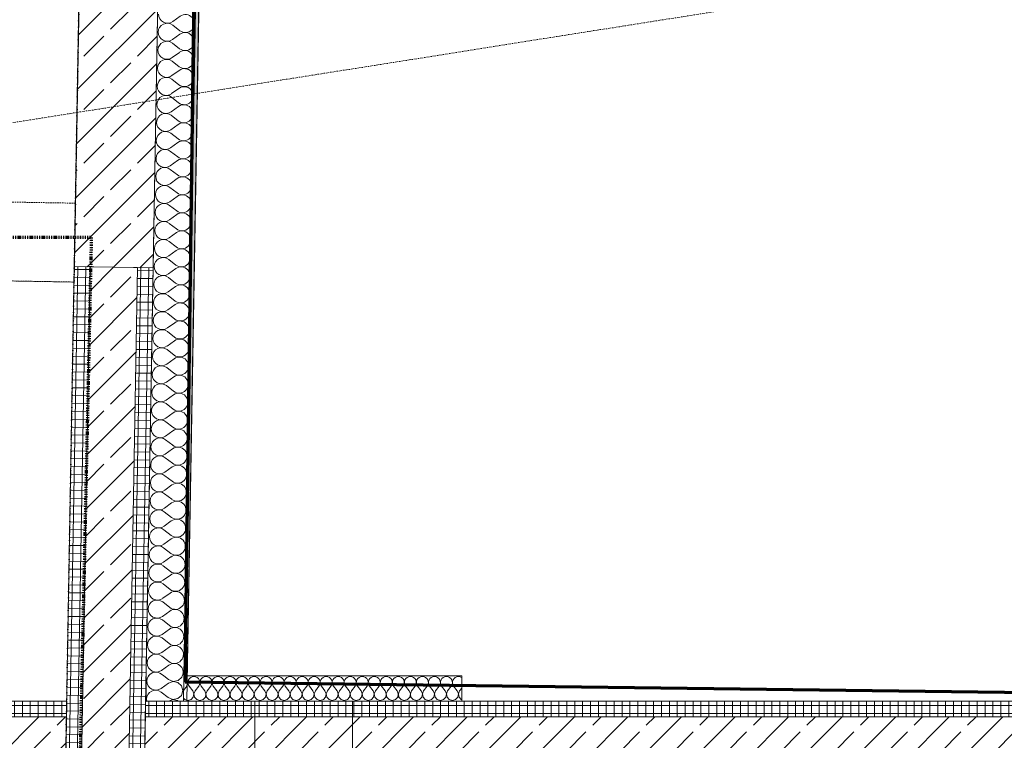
# Model space of a CAD drawing. Header units: millimetres. Extents: x 1523 to 73204, y -91281 to 10268.
# Tile 14 of 120: x 27416 to 30536, y -74761 to -72476. Entities that reach past the tile are written whole.
import ezdxf

# ---------------------------------------------------------------- set-up
doc = ezdxf.new("R2010")
doc.units = ezdxf.units.MM
for name, pattern in [('_Projekt 07 -  _  -  _  -  _  -', [7.5, 3.5, -2, 0, -2]), ('CAx_nichtHalbton', [20001.0584, 10000, -0.5292, 10000, -0.5292]), ('IMPORT-STRICHPUNKT _7_', [20, 10, -5, 0, -5]), ('IMPORT-VERDECKT _8_', [7.5, 5, -2.5])]:
    doc.linetypes.add(name, pattern=pattern)
for name, color, linetype, lineweight, true_color in [('10 A--Wand außen _tragend_', 7, 'Continuous', 13, 0x656565), ('30 A--Träger _ Dachkonstruktion', 7, 'IMPORT-VERDECKT _8_', 13, 0x656565), ('90 A--Achsraster _1_50_', 7, 'IMPORT-STRICHPUNKT _7_', 13, 0x656565), ('Neubau_10 A--Wand außen _tragend_', 7, 'Continuous', 13, 0x656565), ('Neubau_10 A--Wand innen _tragend_', 7, 'Continuous', 13, 0x656565), ('Neubau_10 VSI--Wärmeschutz _veritkal_', 7, 'Continuous', 13, 0x656565), ('Neubau_20 A--Gründungsbelag', 7, 'Continuous', 13, 0x656565), ('Neubau_50 A--Fixeinbauten _WU-Beton_', 7, 'Continuous', 13, 0x656565), ('Xref_706_5_--_ÜP_-1_000_16_Übersichtsplan UG_IFC 2025_01_13_dwg', 7, 'Continuous', 13, 0x767676), ('XX', 7, 'Continuous', 18, 0x804040)]:
    doc.layers.add(name, color=color, linetype=linetype, lineweight=lineweight, true_color=true_color)
pattern_1 = [(131.336, (0, 0), (90.10192, 79.25683), []), (131.336, (-45.05, -39.63), (90.10192, 79.25683), [90, -30])]
pattern_2 = [(86.336, (0, 0), (-24.948899, 1.597632), []), (176.336, (0, 0), (1.597632, 24.948899), [])]
pattern_3 = [(355.336, (0, 0), (2.032807, 24.917217), []), (85.336, (0, 0), (-24.917217, 2.032807), [])]

# ---------------------------------------------------------------- blocks, each defined once
blk = doc.blocks.new('Xref_706_5_--_ÜP_-1_000_11_Übersichtsplan UG_IFC 2024_09_30_dwg__X15-41959578-SuD_-1UG gesamt Plot  - Blatt 7')
at = {"layer": 'Neubau_10 VSI--Wärmeschutz _veritkal_', "color": 9, "true_color": 0xcbcbcb, "flags": 128}
for points in [[(63228.7, -106310.3), (63225.2, -106312.1), (63221.4, -106315.8), (63219.5, -106319.2)], [(63261, -106324.5), (63249.4, -106313.6), (63248.2, -106312.8)], [(63286.9, -106327.8), (63291.4, -106324.5), (63293.8, -106318.6)]]:
    blk.add_lwpolyline(points, dxfattribs=at)
blk = doc.blocks.new('Xref_706_5_--_ÜP_-1_000_11_Übersichtsplan UG_IFC 2024_09_30_dwg__X16-41959579-SuD_-1UG gesamt Plot  - Blatt 7')
at = {"layer": 'Neubau_10 VSI--Wärmeschutz _veritkal_', "color": 9, "true_color": 0xcbcbcb, "flags": 128}
for points in [[(63318.3, -105444.7), (63318, -105444.9), (63315.4, -105449.5), (63314.1, -105454.6), (63314.3, -105459.8), (63315.8, -105464.9), (63318.7, -105469.2), (63322.7, -105472.7), (63327.5, -105474.9), (63332.6, -105475.7), (63337.9, -105475.1), (63342.7, -105473.1), (63359.1, -105463.4), (63369.2, -105460.8), (63379.1, -105463.8), (63386, -105471.7), (63387.7, -105481.9), (63383.8, -105491.6), (63375.4, -105497.7), (63365, -105498.5), (63355.8, -105493.7), (63341.9, -105480.7), (63337.6, -105477.6), (63332.6, -105475.9), (63327.4, -105475.6), (63322.2, -105476.7), (63317.6, -105479.2), (63313.8, -105482.8), (63311.2, -105487.4), (63309.9, -105492.5), (63310, -105497.7), (63311.6, -105502.7), (63314.5, -105507.1), (63318.5, -105510.5), (63323.3, -105512.8), (63328.4, -105513.6), (63333.7, -105513), (63338.5, -105511), (63354.9, -105501.3), (63365, -105498.6), (63374.9, -105501.7), (63381.8, -105509.5), (63383.5, -105519.8), (63379.6, -105529.4), (63371.2, -105535.6), (63360.8, -105536.4), (63351.6, -105531.6), (63337.7, -105518.5), (63333.4, -105515.5), (63328.4, -105513.7), (63323.2, -105513.4), (63318, -105514.5), (63313.4, -105517), (63309.6, -105520.7), (63307, -105525.2), (63305.7, -105530.3), (63305.8, -105535.6), (63307.4, -105540.6), (63310.3, -105545), (63314.3, -105548.4), (63319.1, -105550.6), (63324.2, -105551.5), (63329.5, -105550.8), (63334.3, -105548.8), (63350.7, -105539.1), (63360.8, -105536.5), (63370.7, -105539.6), (63377.6, -105547.4), (63379.3, -105557.6), (63375.4, -105567.3), (63367, -105573.4), (63356.6, -105574.2), (63347.4, -105569.4), (63333.5, -105556.4), (63329.2, -105553.4), (63324.2, -105551.6), (63319, -105551.3), (63313.8, -105552.4), (63309.2, -105554.9), (63305.4, -105558.5), (63302.8, -105563.1), (63301.5, -105568.2), (63301.6, -105573.4), (63303.2, -105578.4), (63306.1, -105582.8), (63310.1, -105586.3), (63314.9, -105588.5), (63320, -105589.3), (63325.3, -105588.7), (63330.1, -105586.7), (63346.5, -105577), (63356.6, -105574.4), (63366.5, -105577.4), (63373.4, -105585.2), (63375.1, -105595.5), (63371.2, -105605.1), (63362.8, -105611.3), (63352.4, -105612.1), (63343.2, -105607.3), (63329.3, -105594.3), (63325, -105591.2), (63320, -105589.5), (63314.8, -105589.1), (63309.6, -105590.3), (63305, -105592.7), (63301.2, -105596.4), (63298.6, -105600.9), (63297.3, -105606), (63297.4, -105611.3), (63299, -105616.3), (63301.9, -105620.7), (63305.9, -105624.1), (63310.6, -105626.4), (63315.8, -105627.2), (63321.1, -105626.6), (63325.9, -105624.5), (63342.3, -105614.9), (63352.4, -105612.2), (63362.3, -105615.3), (63369.2, -105623.1), (63370.9, -105633.4), (63367, -105643), (63358.6, -105649.1), (63348.2, -105649.9), (63339, -105645.2), (63325.1, -105632.1), (63320.8, -105629.1), (63315.8, -105627.3), (63310.6, -105627), (63305.4, -105628.1), (63300.8, -105630.6), (63297, -105634.3), (63294.4, -105638.8), (63293.1, -105643.9), (63293.2, -105649.2), (63294.8, -105654.2), (63297.7, -105658.6), (63301.7, -105662), (63306.4, -105664.2), (63311.6, -105665), (63316.9, -105664.4), (63321.7, -105662.4)], [(63388.5, -105452.5), (63388, -105453.7), (63379.6, -105459.8), (63369.2, -105460.6), (63360, -105455.8), (63352.1, -105448.5)], [(63321.7, -105662.4), (63338.1, -105652.7), (63348.2, -105650.1), (63358.1, -105653.1), (63365, -105661), (63366.7, -105671.2), (63362.8, -105680.9), (63354.4, -105687), (63344, -105687.8), (63334.8, -105683), (63320.9, -105670), (63316.6, -105666.9), (63311.6, -105665.2), (63306.4, -105664.9), (63301.2, -105666), (63296.6, -105668.5), (63292.8, -105672.1), (63290.2, -105676.7), (63288.9, -105681.8), (63289, -105687), (63290.6, -105692), (63293.5, -105696.4), (63297.5, -105699.9), (63302.2, -105702.1), (63307.4, -105702.9), (63312.7, -105702.3), (63317.5, -105700.3), (63333.9, -105690.6), (63344, -105688), (63353.9, -105691), (63360.8, -105698.8), (63362.5, -105709.1), (63358.6, -105718.7), (63350.2, -105724.9), (63339.8, -105725.7), (63330.5, -105720.9), (63316.7, -105707.8), (63312.4, -105704.8), (63307.4, -105703.1), (63302.2, -105702.7), (63297, -105703.9), (63292.4, -105706.3), (63288.6, -105710), (63286, -105714.5), (63284.7, -105719.6), (63284.8, -105724.9), (63286.4, -105729.9), (63289.3, -105734.3), (63293.3, -105737.7), (63298, -105739.9), (63303.2, -105740.8), (63308.5, -105740.2), (63313.3, -105738.1), (63329.7, -105728.5), (63339.8, -105725.8), (63349.7, -105728.9), (63356.6, -105736.7), (63358.3, -105747), (63354.4, -105756.6), (63346, -105762.7), (63335.6, -105763.5), (63326.3, -105758.7), (63312.5, -105745.7), (63308.2, -105742.7), (63303.2, -105740.9), (63298, -105740.6), (63292.8, -105741.7), (63288.2, -105744.2), (63284.4, -105747.9), (63281.8, -105752.4), (63280.5, -105757.5), (63280.6, -105762.7), (63282.2, -105767.8), (63285.1, -105772.1), (63289.1, -105775.6), (63293.8, -105777.8), (63299, -105778.6), (63304.3, -105778), (63309.1, -105776), (63325.5, -105766.3), (63335.6, -105763.7), (63345.5, -105766.7), (63352.4, -105774.6), (63354.1, -105784.8), (63350.2, -105794.5), (63341.8, -105800.6), (63331.4, -105801.4), (63322.1, -105796.6), (63308.3, -105783.6), (63304, -105780.5), (63299, -105778.8), (63293.8, -105778.5), (63288.6, -105779.6), (63284, -105782.1), (63280.2, -105785.7), (63277.6, -105790.3), (63276.3, -105795.4), (63276.4, -105800.6), (63278, -105805.6), (63280.9, -105810), (63284.9, -105813.4), (63289.6, -105815.7), (63294.8, -105816.5), (63300, -105815.9), (63304.9, -105813.9), (63321.3, -105804.2), (63331.4, -105801.5), (63341.3, -105804.6), (63348.2, -105812.4), (63349.9, -105822.7), (63346, -105832.3), (63337.6, -105838.5), (63327.2, -105839.3), (63317.9, -105834.5), (63304.1, -105821.4), (63299.8, -105818.4), (63294.8, -105816.7), (63289.6, -105816.3), (63284.4, -105817.4), (63279.8, -105819.9), (63276, -105823.6), (63273.4, -105828.1), (63272.1, -105833.2), (63272.2, -105838.5), (63273.8, -105843.5), (63276.7, -105847.9), (63280.7, -105851.3), (63285.4, -105853.5), (63290.6, -105854.4), (63295.8, -105853.7), (63300.7, -105851.7)], [(63300.7, -105851.7), (63317.1, -105842), (63327.2, -105839.4), (63337.1, -105842.5), (63344, -105850.3), (63345.7, -105860.6), (63341.8, -105870.2), (63333.4, -105876.3), (63323, -105877.1), (63313.7, -105872.3), (63299.9, -105859.3), (63295.6, -105856.3), (63290.6, -105854.5), (63285.4, -105854.2), (63280.2, -105855.3), (63275.6, -105857.8), (63271.8, -105861.4), (63269.2, -105866), (63267.9, -105871.1), (63268, -105876.3), (63269.6, -105881.3), (63272.5, -105885.7), (63276.5, -105889.2), (63281.2, -105891.4), (63286.4, -105892.2), (63291.6, -105891.6), (63296.5, -105889.6), (63312.9, -105879.9), (63323, -105877.3), (63332.9, -105880.3), (63339.8, -105888.1), (63341.5, -105898.4), (63337.6, -105908.1), (63329.2, -105914.2), (63318.8, -105915), (63309.5, -105910.2), (63295.7, -105897.2), (63291.4, -105894.1), (63286.4, -105892.4), (63281.2, -105892.1), (63276, -105893.2), (63271.4, -105895.7), (63267.6, -105899.3), (63265, -105903.8), (63263.7, -105908.9), (63263.8, -105914.2), (63265.4, -105919.2), (63268.3, -105923.6), (63272.3, -105927), (63277, -105929.3), (63282.2, -105930.1), (63287.4, -105929.5), (63292.3, -105927.4), (63308.7, -105917.8), (63318.8, -105915.1), (63328.7, -105918.2), (63335.6, -105926), (63337.3, -105936.3), (63333.4, -105945.9), (63325, -105952), (63314.6, -105952.8), (63305.3, -105948.1), (63291.5, -105935), (63287.2, -105932), (63282.2, -105930.2), (63277, -105929.9), (63271.8, -105931), (63267.2, -105933.5), (63263.4, -105937.2), (63260.8, -105941.7), (63259.5, -105946.8), (63259.6, -105952.1), (63261.2, -105957.1), (63264.1, -105961.5), (63268.1, -105964.9), (63272.8, -105967.1), (63278, -105967.9), (63283.2, -105967.3), (63288.1, -105965.3), (63304.5, -105955.6), (63314.6, -105953), (63324.5, -105956), (63331.4, -105963.9), (63333.1, -105974.1), (63329.2, -105983.8), (63320.8, -105989.9), (63310.4, -105990.7), (63301.1, -105985.9), (63287.3, -105972.9), (63283, -105969.8), (63278, -105968.1), (63272.8, -105967.8), (63267.6, -105968.9), (63263, -105971.4), (63259.2, -105975), (63256.6, -105979.6), (63255.3, -105984.7), (63255.4, -105989.9), (63257, -105994.9), (63259.9, -105999.3), (63263.9, -106002.8), (63268.6, -106005), (63273.8, -106005.8), (63279, -106005.2), (63283.9, -106003.2)], [(63283.9, -106003.2), (63300.3, -105993.5), (63310.4, -105990.9), (63320.3, -105993.9), (63327.2, -106001.7), (63328.9, -106012), (63325, -106021.6), (63316.6, -106027.8), (63306.2, -106028.6), (63296.9, -106023.8), (63283.1, -106010.7), (63278.8, -106007.7), (63273.8, -106006), (63268.6, -106005.6), (63263.4, -106006.8), (63258.8, -106009.2), (63255, -106012.9), (63252.4, -106017.4), (63251.1, -106022.5), (63251.2, -106027.8), (63252.8, -106032.8), (63255.7, -106037.2), (63259.7, -106040.6), (63264.4, -106042.8), (63269.6, -106043.7), (63274.8, -106043.1), (63279.7, -106041), (63296.1, -106031.4), (63306.2, -106028.7), (63316.1, -106031.8), (63323, -106039.6), (63324.7, -106049.9), (63320.8, -106059.5), (63312.4, -106065.6), (63302, -106066.4), (63292.7, -106061.6), (63278.9, -106048.6), (63274.6, -106045.6), (63269.6, -106043.8), (63264.4, -106043.5), (63259.2, -106044.6), (63254.6, -106047.1), (63250.8, -106050.8), (63248.2, -106055.3), (63246.9, -106060.4), (63247, -106065.6), (63248.6, -106070.7), (63251.5, -106075.1), (63255.5, -106078.5), (63260.2, -106080.7), (63265.4, -106081.5), (63270.6, -106080.9), (63275.5, -106078.9)], [(63275.5, -106078.9), (63291.9, -106069.2), (63302, -106066.6), (63311.9, -106069.6), (63318.8, -106077.5), (63320.5, -106087.7), (63316.6, -106097.4), (63308.2, -106103.5), (63297.8, -106104.3), (63288.5, -106099.5), (63274.7, -106086.5), (63270.4, -106083.4), (63265.4, -106081.7), (63260.2, -106081.4), (63255, -106082.5), (63250.4, -106085), (63246.6, -106088.6), (63244, -106093.2), (63242.7, -106098.3), (63242.8, -106103.5), (63244.4, -106108.5), (63247.3, -106112.9), (63251.3, -106116.3), (63256, -106118.6), (63261.2, -106119.4), (63266.4, -106118.8), (63271.3, -106116.8), (63287.7, -106107.1), (63297.8, -106104.4), (63307.7, -106107.5), (63314.6, -106115.3), (63316.3, -106125.6), (63312.4, -106135.2), (63304, -106141.4), (63293.6, -106142.2), (63284.3, -106137.4), (63270.4, -106124.3), (63266.2, -106121.3), (63261.2, -106119.6), (63256, -106119.2), (63250.8, -106120.3), (63246.2, -106122.8), (63242.4, -106126.5), (63239.8, -106131), (63238.5, -106136.1), (63238.6, -106141.4), (63240.2, -106146.4), (63243.1, -106150.8), (63247.1, -106154.2), (63251.8, -106156.4), (63257, -106157.3), (63262.2, -106156.6), (63267.1, -106154.6), (63283.5, -106144.9), (63293.6, -106142.3), (63303.5, -106145.4), (63310.4, -106153.2), (63312.1, -106163.5), (63308.2, -106173.1), (63299.8, -106179.2), (63289.4, -106180), (63280.1, -106175.2), (63266.2, -106162.2), (63262, -106159.2), (63257, -106157.4), (63251.8, -106157.1), (63246.6, -106158.2), (63242, -106160.7), (63238.2, -106164.3), (63235.6, -106168.9), (63234.3, -106174), (63234.4, -106179.2), (63236, -106184.2), (63238.9, -106188.6), (63242.9, -106192.1), (63247.6, -106194.3), (63252.8, -106195.1), (63258, -106194.5), (63262.9, -106192.5), (63279.3, -106182.8), (63289.4, -106180.2), (63299.3, -106183.2), (63306.2, -106191), (63307.9, -106201.3), (63304, -106211), (63295.6, -106217.1), (63285.2, -106217.9), (63275.9, -106213.1), (63262, -106200.1), (63257.8, -106197), (63252.8, -106195.3), (63247.6, -106195), (63242.4, -106196.1), (63237.8, -106198.6), (63234, -106202.2), (63231.4, -106206.8), (63230.1, -106211.8), (63230.2, -106217.1), (63231.8, -106222.1), (63234.7, -106226.5), (63238.7, -106229.9), (63243.4, -106232.2), (63248.6, -106233), (63253.8, -106232.4), (63258.7, -106230.4), (63275.1, -106220.7), (63285.2, -106218), (63295.1, -106221.1), (63302, -106228.9), (63303.7, -106239.2), (63299.8, -106248.8), (63291.4, -106255), (63281, -106255.7), (63271.7, -106251), (63257.8, -106237.9), (63253.6, -106234.9), (63248.6, -106233.1), (63243.4, -106232.8), (63238.2, -106233.9), (63233.6, -106236.4), (63229.8, -106240.1), (63227.2, -106244.6), (63225.9, -106249.7), (63226, -106255), (63227.6, -106260), (63230.5, -106264.4), (63234.5, -106267.8), (63239.2, -106270), (63244.4, -106270.9), (63249.6, -106270.2), (63254.5, -106268.2), (63270.9, -106258.5), (63281, -106255.9), (63290.9, -106258.9), (63297.8, -106266.8), (63299.5, -106277), (63295.6, -106286.7), (63287.2, -106292.8), (63276.8, -106293.6), (63267.5, -106288.8), (63253.6, -106275.8), (63249.4, -106272.8), (63244.4, -106271), (63239.2, -106270.7), (63234, -106271.8), (63229.4, -106274.3), (63225.6, -106277.9), (63223, -106282.5), (63221.7, -106287.6), (63221.8, -106292.8), (63223.4, -106297.8), (63226.3, -106302.2), (63230.3, -106305.7), (63235, -106307.9), (63240.2, -106308.7), (63245.4, -106308.1), (63250.3, -106306.1)], [(63248.2, -106312.8), (63245.2, -106310.6), (63240.2, -106308.9), (63235, -106308.5), (63229.8, -106309.7), (63228.7, -106310.3)], [(63293.8, -106318.6), (63295.3, -106314.9), (63293.6, -106304.6), (63286.7, -106296.8), (63276.8, -106293.8), (63266.7, -106296.4), (63250.3, -106306.1)]]:
    blk.add_lwpolyline(points, dxfattribs=at)
blk = doc.blocks.new('Xref_706_5_--_ÜP_-1_000_11_Übersichtsplan UG_IFC 2024_09_30_dwg_Rampe gerade 27-41959594-SuD_-1UG gesamt Plot  - Blatt 7')
at = {"layer": 'Neubau_50 A--Fixeinbauten _WU-Beton_', "color": 9, "true_color": 0xcbcbcb}
blk.add_line((36240, 1397.5), (10175.3, 1397.5), dxfattribs=at)
at = {"layer": 'Neubau_50 A--Fixeinbauten _WU-Beton_', "color": 9, "true_color": 0xcbcbcb, "flags": 128}
blk.add_lwpolyline([(10224.1, -1397.5), (36240, -1397.5), (36240, 1397.5)], dxfattribs=at)
blk = doc.blocks.new('Xref_706_5_--_ÜP_-1_000_11_Übersichtsplan UG_IFC 2024_09_30_dwg__X414-41959987-SuD_-1UG gesamt Plot  - Blatt 7')
at = {"layer": '10 A--Wand außen _tragend_', "color": 9, "true_color": 0xcbcbcb, "flags": 128}
for points in [[(63204, -106429.9), (63205.2, -106431.1), (63211.9, -106435.2), (63219.5, -106437.3), (63227.4, -106437.2), (63235, -106435), (63241.6, -106430.7), (63246.9, -106424.9), (63250.3, -106417.8), (63251.7, -106410), (63250.9, -106402.2), (63248, -106394.8), (63233.9, -106370), (63230.2, -106354.8), (63235.1, -106340), (63247, -106329.9), (63262.4, -106327.6), (63276.8, -106333.7), (63285.8, -106346.5), (63286.7, -106362.1), (63279.3, -106375.8), (63259.3, -106396.3), (63254.7, -106402.7), (63251.9, -106410.1), (63251.3, -106417.9), (63252.9, -106425.6), (63256.5, -106432.7), (63261.8, -106438.4), (63268.6, -106442.5), (63276.2, -106444.6), (63282.8, -106444.5)], [(63215.7, -106324.5), (63220.1, -106326.4), (63229.1, -106339.2), (63230, -106354.8), (63222.6, -106368.5), (63209.3, -106382.3)], [(63293.8, -106345.5), (63291.7, -106347.3), (63286.9, -106362.1), (63290.4, -106376.4)]]:
    blk.add_lwpolyline(points, dxfattribs=at)
blk = doc.blocks.new('Xref_706_5_--_ÜP_-1_000_11_Übersichtsplan UG_IFC 2024_09_30_dwg__X415-41959988-SuD_-1UG gesamt Plot  - Blatt 7')
at = {"layer": '10 A--Wand außen _tragend_', "color": 9, "true_color": 0xcbcbcb}
for p, q in [((61136.9, -106100.2), (61151, -106125)), ((61182.3, -106106), (61162.3, -106126.5)), ((61193.6, -106107.5), (61207.7, -106132.3)), ((61238.9, -106113.3), (61219, -106133.8)), ((61250.3, -106114.8), (61264.4, -106139.6)), ((61295.6, -106120.6), (61275.7, -106141.1)), ((61307, -106122.1), (61321, -106146.9)), ((61352.3, -106127.9), (61332.4, -106148.4)), ((61363.6, -106129.3), (61377.7, -106154.2)), ((61409, -106135.2), (61389.1, -106155.7)), ((61420.3, -106136.6), (61434.4, -106161.5)), ((61465.6, -106142.5), (61445.7, -106163)), ((61477, -106143.9), (61491.1, -106168.8)), ((61522.3, -106149.8), (61502.4, -106170.2)), ((61533.7, -106151.2), (61547.7, -106176.1)), ((61579, -106157.1), (61559.1, -106177.5)), ((61590.3, -106158.5), (61604.4, -106183.4)), ((61635.7, -106164.3), (61615.8, -106184.8)), ((61647, -106165.8), (61661.1, -106190.7)), ((61692.3, -106171.6), (61672.4, -106192.1)), ((61703.7, -106173.1), (61717.8, -106198)), ((61749, -106178.9), (61729.1, -106199.4)), ((61760.4, -106180.4), (61774.4, -106205.2)), ((61805.7, -106186.2), (61785.8, -106206.7)), ((61817, -106187.7), (61831.1, -106212.5)), ((61862.4, -106193.5), (61842.5, -106214)), ((61873.7, -106195), (61887.8, -106219.8)), ((61919.1, -106200.8), (61899.1, -106221.3)), ((61930.4, -106202.3), (61944.5, -106227.1)), ((61975.7, -106208.1), (61955.8, -106228.6)), ((61987.1, -106209.6), (62001.1, -106234.4)), ((62032.4, -106215.4), (62012.5, -106235.9)), ((62043.7, -106216.9), (62057.8, -106241.7)), ((62089.1, -106222.7), (62069.2, -106243.2)), ((62100.4, -106224.1), (62114.5, -106249)), ((62145.8, -106230), (62125.8, -106250.5)), ((62157.1, -106231.4), (62171.2, -106256.3)), ((62202.4, -106237.3), (62182.5, -106257.8)), ((62213.8, -106238.7), (62227.9, -106263.6)), ((62259.1, -106244.6), (62239.2, -106265)), ((62270.4, -106246), (62284.5, -106270.9)), ((62315.8, -106251.9), (62295.9, -106272.3)), ((62327.1, -106253.3), (62341.2, -106278.2)), ((62372.5, -106259.1), (62352.5, -106279.6)), ((62383.8, -106260.6), (62397.9, -106285.5)), ((62429.1, -106266.4), (62409.2, -106286.9)), ((62440.5, -106267.9), (62454.6, -106292.8)), ((62485.8, -106273.7), (62465.9, -106294.2)), ((62497.1, -106275.2), (62511.2, -106300)), ((62542.5, -106281), (62522.6, -106301.5)), ((62553.8, -106282.5), (62567.9, -106307.3)), ((62599.2, -106288.3), (62579.2, -106308.8)), ((62610.5, -106289.8), (62624.6, -106314.6)), ((62655.8, -106295.6), (62635.9, -106316.1)), ((62667.2, -106297.1), (62681.3, -106321.9)), ((62712.5, -106302.9), (62692.6, -106323.4)), ((62723.8, -106304.4), (62737.9, -106329.2)), ((62769.2, -106310.2), (62749.3, -106330.7)), ((62780.5, -106311.7), (62794.6, -106336.5)), ((62825.9, -106317.5), (62805.9, -106338)), ((62837.2, -106318.9), (62851.3, -106343.8)), ((62882.5, -106324.8), (62862.6, -106345.3)), ((62893.9, -106326.2), (62908, -106351.1)), ((62939.2, -106332.1), (62919.3, -106352.6)), ((62950.5, -106333.5), (62964.6, -106358.4)), ((62995.9, -106339.4), (62976, -106359.8)), ((63007.2, -106340.8), (63021.3, -106365.7)), ((63052.6, -106346.7), (63032.6, -106367.1)), ((63063.9, -106348.1), (63078, -106373)), ((63109.2, -106353.9), (63089.3, -106374.4)), ((63120.6, -106355.4), (63134.7, -106380.3)), ((63165.9, -106361.2), (63146, -106381.7)), ((63177.3, -106362.7), (63191.3, -106387.6)), ((63209.3, -106382.3), (63202.7, -106389))]:
    blk.add_line(p, q, dxfattribs=at)
for centre, start, end in [((61161.8, -106086.1), 315.7982, 209.538), ((61218.5, -106093.4), 315.7982, 209.538), ((61275.1, -106100.7), 315.7982, 209.538), ((61331.8, -106108), 315.7982, 209.538), ((61388.5, -106115.3), 315.7982, 209.538), ((61445.2, -106122.6), 315.7982, 209.538), ((61501.8, -106129.8), 315.7982, 209.538), ((61126.2, -106139.1), 262.6681, 29.538), ((61182.8, -106146.4), 135.7982, 262.6681), ((61182.8, -106146.4), 262.6681, 29.538), ((61239.5, -106153.7), 135.7982, 262.6681), ((61558.5, -106137.1), 315.7982, 209.538), ((61615.2, -106144.4), 315.7982, 209.538), ((61671.9, -106151.7), 315.7982, 209.538), ((61728.5, -106159), 315.7982, 209.538), ((61239.5, -106153.7), 262.6681, 29.538), ((61296.2, -106161), 135.7982, 262.6681), ((61296.2, -106161), 262.6681, 29.538), ((61352.9, -106168.3), 135.7982, 262.6681), ((61352.9, -106168.3), 262.6681, 29.538), ((61409.5, -106175.6), 135.7982, 262.6681), ((61409.5, -106175.6), 262.6681, 29.538), ((61466.2, -106182.9), 135.7982, 262.6681), ((61785.2, -106166.3), 315.7982, 209.538), ((61841.9, -106173.6), 315.7982, 209.538), ((61898.6, -106180.9), 315.7982, 209.538), ((61955.2, -106188.2), 315.7982, 209.538), ((62011.9, -106195.5), 315.7982, 209.538), ((61466.2, -106182.9), 262.6681, 29.538), ((61522.9, -106190.2), 135.7982, 262.6681), ((61522.9, -106190.2), 262.6681, 29.538), ((61579.6, -106197.5), 135.7982, 262.6681), ((61579.6, -106197.5), 262.6681, 29.538), ((61636.2, -106204.7), 135.7982, 262.6681), ((61636.2, -106204.7), 262.6681, 29.538), ((61692.9, -106212), 135.7982, 262.6681), ((61692.9, -106212), 262.6681, 29.538), ((62068.6, -106202.8), 315.7982, 209.538), ((62125.3, -106210.1), 315.7982, 209.538), ((62181.9, -106217.4), 315.7982, 209.538), ((62238.6, -106224.6), 315.7982, 209.538), ((61749.6, -106219.3), 135.7982, 262.6681), ((61749.6, -106219.3), 262.6681, 29.538), ((61806.3, -106226.6), 135.7982, 262.6681), ((61806.3, -106226.6), 262.6681, 29.538), ((61862.9, -106233.9), 135.7982, 262.6681), ((61862.9, -106233.9), 262.6681, 29.538), ((61919.6, -106241.2), 135.7982, 262.6681), ((61919.6, -106241.2), 262.6681, 29.538), ((61976.3, -106248.5), 135.7982, 262.6681), ((62295.3, -106231.9), 315.7982, 209.538), ((62352, -106239.2), 315.7982, 209.538), ((62408.7, -106246.5), 315.7982, 209.538), ((62465.3, -106253.8), 315.7982, 209.538), ((61976.3, -106248.5), 262.6681, 29.538), ((62033, -106255.8), 135.7982, 262.6681), ((62033, -106255.8), 262.6681, 29.538), ((62089.6, -106263.1), 135.7982, 262.6681), ((62089.6, -106263.1), 262.6681, 29.538), ((62146.3, -106270.4), 135.7982, 262.6681), ((62146.3, -106270.4), 262.6681, 29.538), ((62203, -106277.7), 135.7982, 262.6681), ((62522, -106261.1), 315.7982, 209.538), ((62578.7, -106268.4), 315.7982, 209.538), ((62635.4, -106275.7), 315.7982, 209.538), ((62692, -106283), 315.7982, 209.538), ((62203, -106277.7), 262.6681, 29.538), ((62259.7, -106285), 135.7982, 262.6681), ((62259.7, -106285), 262.6681, 29.538), ((62316.3, -106292.3), 135.7982, 262.6681), ((62316.3, -106292.3), 262.6681, 29.538), ((62373, -106299.6), 135.7982, 262.6681), ((62373, -106299.6), 262.6681, 29.538), ((62429.7, -106306.8), 135.7982, 262.6681), ((62748.7, -106290.3), 315.7982, 209.538), ((62805.4, -106297.6), 315.7982, 209.538), ((62862.1, -106304.9), 315.7982, 209.538), ((62918.7, -106312.2), 315.7982, 209.538), ((62975.4, -106319.4), 315.7982, 209.538), ((62429.7, -106306.8), 262.6681, 29.538), ((62486.4, -106314.1), 135.7982, 262.6681), ((62486.4, -106314.1), 262.6681, 29.538), ((62543, -106321.4), 135.7982, 262.6681), ((62543, -106321.4), 262.6681, 29.538), ((62599.7, -106328.7), 135.7982, 262.6681), ((62599.7, -106328.7), 262.6681, 29.538), ((62656.4, -106336), 135.7982, 262.6681), ((62656.4, -106336), 262.6681, 29.538), ((62713.1, -106343.3), 135.7982, 262.6681), ((63032.1, -106326.7), 315.7982, 209.538), ((63088.8, -106334), 315.7982, 209.538), ((63145.4, -106341.3), 315.7982, 209.538), ((63202.1, -106348.6), 61.4429, 209.538), ((62713.1, -106343.3), 262.6681, 29.538), ((62769.7, -106350.6), 135.7982, 262.6681), ((62769.7, -106350.6), 262.6681, 29.538), ((62826.4, -106357.9), 135.7982, 262.6681), ((62826.4, -106357.9), 262.6681, 29.538), ((62883.1, -106365.2), 135.7982, 262.6681), ((62883.1, -106365.2), 262.6681, 29.538), ((62939.8, -106372.5), 135.7982, 262.6681), ((62939.8, -106372.5), 262.6681, 29.538), ((62996.5, -106379.8), 135.7982, 262.6681), ((62996.5, -106379.8), 262.6681, 29.538), ((63053.1, -106387.1), 135.7982, 262.6681), ((63053.1, -106387.1), 262.6681, 29.538), ((63109.8, -106394.4), 135.7982, 262.6681), ((63109.8, -106394.4), 262.6681, 29.538), ((63166.5, -106401.6), 135.7982, 262.6681), ((63166.5, -106401.6), 262.6681, 29.538), ((63223.2, -106408.9), 135.7982, 227.7453)]:
    blk.add_arc(centre, 28.6, start, end, dxfattribs=at)
blk = doc.blocks.new('Xref_706_5_--_ÜP_-1_000_11_Übersichtsplan UG_IFC 2024_09_30_dwg_Standard-Rastermarker-V7-SuD_-1UG gesamt Plot  - Blatt 7')
at = {"layer": '90 A--Achsraster _1_50_', "color": 9, "true_color": 0xcbcbcb}
blk.add_line((0, 0), (40105.2, 0), dxfattribs=at)
blk = doc.blocks.new('Xref_706_5_--_ÜP_-1_000_11_Übersichtsplan UG_IFC 2024_09_30_dwg_Standard-Rastermarker_33-41960587-SuD_-1UG gesamt Plot  - Blatt 7')
at = {"layer": '90 A--Achsraster _1_50_', "color": 9, "true_color": 0xcbcbcb}
blk.add_line((0, 0), (53500.2, 0), dxfattribs=at)
blk = doc.blocks.new('Xref_706_5_--_ÜP_-1_000_16_Übersichtsplan UG_IFC 2025_01_13_dwg-35469238-SuD_-1UG gesamt Plot  - Blatt 7')
at = {"layer": '10 A--Wand außen _tragend_', "true_color": 0xcbcbcb}
h = blk.add_hatch(dxfattribs=at)
h.set_pattern_fill('FP_9', color=9, style=0, pattern_type=2)
h.set_pattern_definition([(86.336, (0, 0), (-86.42598, 5.53439), [0, -50]), (86.336, (-41.615, 27.72), (-86.42598, 5.53439), [0, -50])])
h.paths.add_polyline_path([(68097.7, -103250.7), (62445.6, -102789.6), (62444.9, -102799.6), (68097, -103260.7)])
at = {"layer": 'Neubau_10 A--Wand außen _tragend_', "true_color": 0xcbcbcb}
h = blk.add_hatch(dxfattribs=at)
h.set_pattern_fill('FP_4', color=9, style=0, pattern_type=2)
h.set_pattern_definition(pattern_1)
h.paths.add_polyline_path([(66800.4, -103275.3), (59328.1, -102665.8), (59307.8, -102914.9), (66780.1, -103524.5), (66796.3, -103325.2)])
at = {"layer": 'Neubau_10 A--Wand innen _tragend_', "true_color": 0xcbcbcb}
h = blk.add_hatch(dxfattribs=at)
h.set_pattern_fill('FP_12', color=9, style=0, pattern_type=2)
h.set_pattern_definition(pattern_2)
h.paths.add_polyline_path([(68241.1, -103045.3), (68505.2, -98920.2), (68455.3, -98917), (68505.8, -98910.3), (68507.8, -98880.3), (68458.5, -98867.1), (68169.1, -103387), (68218.9, -103391.1), (68233.7, -103160.3)])
h.paths.add_polyline_path([(68577.5, -97790.9), (68527.6, -97787.7), (68458.5, -98867.1), (68508.4, -98870.3), (68561.6, -98039.7)])
h = blk.add_hatch(dxfattribs=at)
h.set_pattern_fill('FP_4', color=9, style=0, pattern_type=2)
h.set_pattern_definition(pattern_1)
h.paths.add_polyline_path([(68493.7, -101447), (68654.9, -98929.8), (68505.2, -98920.2), (68218.9, -103391.1), (68368.5, -103403.3), (68410.6, -102745.5)])
h.paths.add_polyline_path([(68727.2, -97800.5), (68577.5, -97790.9), (68508.4, -98870.3), (68658.1, -98879.9), (68711.3, -98049.3)])
h.paths.add_polyline_path([(68581.6, -98900.1), (68507.8, -98880.3), (68505.8, -98910.3)])
h.paths.add_polyline_path([(68656.5, -98904.9), (68657.5, -98889.9), (68581.6, -98900.1), (68655.5, -98919.8)])
h = blk.add_hatch(dxfattribs=at)
h.set_pattern_fill('FP_23', color=9, style=0, pattern_type=2)
h.set_pattern_definition(pattern_3)
h.paths.add_polyline_path([(75186.8, -103960.4), (75186.9, -103959.5), (66800.4, -103275.3), (66796.3, -103325.2), (75183.7, -104009.4)])
h = blk.add_hatch(dxfattribs=at)
h.set_pattern_fill('FP_4', color=9, style=0, pattern_type=2)
h.set_pattern_definition(pattern_1)
h.paths.add_polyline_path([(75174.1, -104159.1), (75183.7, -104009.4), (66796.3, -103325.2), (66784.1, -103474.7), (75174.1, -104159.1)])
h = blk.add_hatch(dxfattribs=at)
h.set_pattern_fill('FP_23', color=9, style=0, pattern_type=2)
h.set_pattern_definition(pattern_3)
h.paths.add_polyline_path([(75170.9, -104209), (75174.1, -104159.1), (66784.1, -103474.7), (66780.1, -103524.5), (75170.9, -104209)])
h = blk.add_hatch(dxfattribs=at)
h.set_pattern_fill('FP_12', color=9, style=0, pattern_type=2)
h.set_pattern_definition(pattern_2)
h.paths.add_polyline_path([(68203, -103640.6), (68153.1, -103636.5), (67974.5, -106426.2), (68024.3, -106430.3), (68198.4, -103712.4)])
h = blk.add_hatch(dxfattribs=at)
h.set_pattern_fill('FP_4', color=9, style=0, pattern_type=2)
h.set_pattern_definition(pattern_1)
h.paths.add_polyline_path([(68173.9, -106442.5), (68352.5, -103652.8), (68203, -103640.6), (68024.3, -106430.3)])
at = {"layer": '10 A--Wand außen _tragend_', "color": 9, "true_color": 0xcbcbcb}
for p, q in [((68097.7, -103250.7), (62445.6, -102789.6)), ((62437.3, -102919.4), (70701.1, -103593.5))]:
    blk.add_line(p, q, dxfattribs=at)
at = {"layer": '10 A--Wand außen _tragend_', "color": 9, "true_color": 0xcbcbcb, "flags": 128}
blk.add_lwpolyline([(62444.9, -102799.6), (68097, -103260.7), (68176.8, -103267.2)], dxfattribs=at)
at = {"layer": '30 A--Träger _ Dachkonstruktion', "color": 9, "true_color": 0xcbcbcb, "flags": 128}
blk.add_lwpolyline([(66579.8, -103508.2), (66352.6, -106293.9), (66601.8, -106314.2), (66829, -103528.5)], close=True, dxfattribs=at)
at = {"layer": 'Neubau_10 A--Wand außen _tragend_', "color": 9, "true_color": 0xcbcbcb}
for p, q in [((68177.4, -103257.2), (68169.1, -103387)), ((68227.2, -103261.3), (68218.9, -103391.1))]:
    blk.add_line(p, q, dxfattribs=at)
at = {"layer": 'Neubau_10 A--Wand außen _tragend_', "color": 9, "true_color": 0xcbcbcb, "flags": 128}
blk.add_lwpolyline([(62421.3, -103168.9), (66780.1, -103524.5), (66800.4, -103275.3), (62437.3, -102919.4)], dxfattribs=at)
at = {"layer": 'Neubau_10 A--Wand innen _tragend_', "color": 9, "true_color": 0xcbcbcb}
for p, q in [((68218.9, -103391.1), (68577.5, -97790.9)), ((66796.3, -103325.2), (75183.7, -104009.4)), ((68024.3, -106430.3), (68203, -103640.6))]:
    blk.add_line(p, q, dxfattribs=at)
at = {"layer": 'Neubau_10 A--Wand innen _tragend_', "color": 9, "true_color": 0xcbcbcb, "flags": 128}
for points in [[(68668.5, -99500.2), (68618.6, -99497.1), (68468.9, -99487.5), (68419, -99484.3), (68390.2, -99933.4), (68211, -102732.7)], [(68592.4, -100687.8), (68460.5, -102748.7), (68410.6, -102745.5), (68260.9, -102735.9), (68211, -102732.7), (68191.2, -103042.1)], [(68440.7, -103058), (68418.3, -103407.3), (68169.1, -103387), (68191.2, -103042.1), (68241.1, -103045.3), (68390.8, -103054.8), (68440.7, -103058), (68460.5, -102748.7)], [(70701.1, -103593.5), (66800.4, -103275.3), (66796.3, -103325.2), (66784.1, -103474.7), (75174.1, -104159.1), (75183.7, -104009.4), (75186.9, -103959.5), (72993.8, -103780.6)], [(66780.1, -103524.5), (70904.5, -103861), (71253.3, -103889.4), (75170.9, -104209)]]:
    blk.add_lwpolyline(points, dxfattribs=at)
blk.add_lwpolyline([(68153.1, -103636.5), (67974.5, -106426.2), (68223.7, -106446.6), (68402.3, -103656.8)], close=True, dxfattribs=at)
at = {"layer": 'Neubau_10 VSI--Wärmeschutz _veritkal_', "color": 9, "true_color": 0xcbcbcb}
blk.add_line((68089.3, -103380.5), (68169.2, -103385.6), dxfattribs=at)
at = {"layer": 'Neubau_10 VSI--Wärmeschutz _veritkal_', "color": 9, "true_color": 0xcbcbcb, "flags": 128}
blk.add_lwpolyline([(68177.4, -103257.2), (68233.1, -102387.7), (68153.2, -102382.6), (68097.7, -103250.7), (68153.2, -102382.6)], dxfattribs=at)
at = {"layer": 'Neubau_20 A--Gründungsbelag', "color": 9, "true_color": 0xcbcbcb, "flags": 128}
blk.add_lwpolyline([(58966.6, -102505.8), (62296, -102777.4), (62639.7, -97410.7), (60628.8, -97282), (60644.8, -97032.5), (63643.6, -97224.5), (63651.6, -97099.8), (63901.1, -97115.7), (63893.1, -97240.5), (65140.6, -97320.4), (65124.6, -97569.8), (62789.4, -97420.3), (62445.6, -102789.6), (68177.4, -103257.2), (68527.6, -97787.7), (66382, -97650.4), (66398, -97400.9)], dxfattribs=at)
for name, p, rotation in [('Xref_706_5_--_ÜP_-1_000_11_Übersichtsplan UG_IFC 2024_09_30_dwg_Standard-Rastermarker_33-41960587-SuD_-1UG gesamt Plot  - Blatt 7', (67217.1, -113375.9), 95.33628353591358), ('Xref_706_5_--_ÜP_-1_000_11_Übersichtsplan UG_IFC 2024_09_30_dwg_Standard-Rastermarker-V7-SuD_-1UG gesamt Plot  - Blatt 7', (80823, -104670.1), 175.336283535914), ('Xref_706_5_--_ÜP_-1_000_11_Übersichtsplan UG_IFC 2024_09_30_dwg_Rampe gerade 27-41959594-SuD_-1UG gesamt Plot  - Blatt 7', (30595.3, -101974.8), 355.3362835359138), ('Xref_706_5_--_ÜP_-1_000_11_Übersichtsplan UG_IFC 2024_09_30_dwg__X16-41959579-SuD_-1UG gesamt Plot  - Blatt 7', (0, 0), 2.668141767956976), ('Xref_706_5_--_ÜP_-1_000_11_Übersichtsplan UG_IFC 2024_09_30_dwg__X415-41959988-SuD_-1UG gesamt Plot  - Blatt 7', (0, 0), 2.668141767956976), ('Xref_706_5_--_ÜP_-1_000_11_Übersichtsplan UG_IFC 2024_09_30_dwg__X414-41959987-SuD_-1UG gesamt Plot  - Blatt 7', (0, 0), 2.668141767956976), ('Xref_706_5_--_ÜP_-1_000_11_Übersichtsplan UG_IFC 2024_09_30_dwg__X15-41959578-SuD_-1UG gesamt Plot  - Blatt 7', (0, 0), 2.668141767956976)]:
    blk.add_blockref(name, p, dxfattribs=dict(rotation=rotation))

msp = doc.modelspace()

# ---------------------------------------------------------------- linework, layer by layer
at = {"layer": 'XX', "color": 7, "linetype": 'CAx_nichtHalbton', "lineweight": 70, "true_color": 0xffffff}
for p, q in [((27940.784, -74576.236), (28013.267, -68896.699)), ((33425.776, -74646.236), (27940.784, -74576.236))]:
    msp.add_line(p, q, dxfattribs=at)
at = {"layer": 'XX', "color": 3, "linetype": '_Projekt 07 -  _  -  _  -  _  -', "lineweight": 70, "true_color": 0x00ff00}
for p in [(24886.121, -73165.634), (27454.136, -81976.282)]:
    msp.add_line(p, (27643.876, -73165.634), dxfattribs=at)

# ---------------------------------------------------------------- block references
at = {"layer": 'Xref_706_5_--_ÜP_-1_000_16_Übersichtsplan UG_IFC 2025_01_13_dwg', "color": 9, "true_color": 0xcbcbcb, "rotation": 273.6637164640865}
msp.add_blockref('Xref_706_5_--_ÜP_-1_000_16_Übersichtsplan UG_IFC 2025_01_13_dwg-35469238-SuD_-1UG gesamt Plot  - Blatt 7', (126634.737, 0), dxfattribs=at)

doc.saveas('drawing.dxf')
